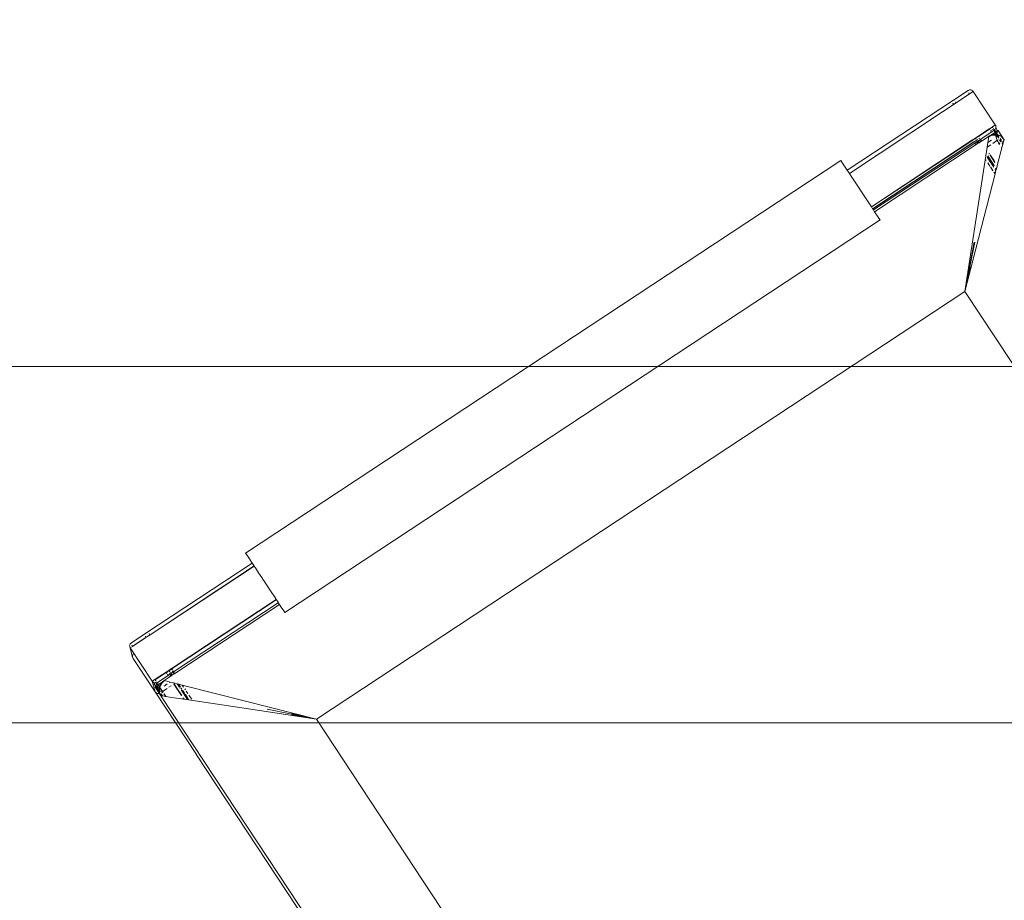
# Model space of a CAD drawing. Header units: millimetres. Extents: x 504675 to 860349, y -23215 to 63575.
# Tile 139 of 177: x 582866 to 583280, y 37861 to 38232. Entities that reach past the tile are written whole.
import ezdxf

# ---------------------------------------------------------------- set-up
doc = ezdxf.new("R2010")
doc.units = ezdxf.units.MM
doc.header["$LTSCALE"] = 10
doc.linetypes.add('LEVEL-F-OVERALL LAYOUT$0$HIDDEN', pattern=[0.375, 0.25, -0.125])
for name, color, linetype, lineweight in [('ARCH', 8, 'CONTINUOUS', 0), ('Ceiling', 35, 'CONTINUOUS', 5), ('furniture', 8, 'CONTINUOUS', 5), ('MEPTEK-EAD', 30, 'CONTINUOUS', 30)]:
    doc.layers.add(name, color=color, linetype=linetype, lineweight=lineweight)
doc.layers.add('LEVEL-F-OVERALL LAYOUT$0$DASH1L', color=8, linetype='LEVEL-F-OVERALL LAYOUT$0$HIDDEN')

# ---------------------------------------------------------------- blocks, each defined once
blk = doc.blocks.new('ARCH')
at = {"layer": 'LEVEL-F-OVERALL LAYOUT$0$DASH1L'}
h = blk.add_hatch(dxfattribs=at)
h.set_pattern_fill('ANGLE', color=8, scale=10, angle=352.0664)
h.set_pattern_definition([(352.0664444, (-404119.055, 373340.98), (9.6410197, 69.1814516), [50.8, -19.05]), (82.0664444, (-404119.055, 373340.98), (-69.1814516, 9.6410197), [50.8, -19.05])])
edge = h.paths.add_edge_path(flags=16)
edge.add_line((572074.71, 35847.06), (602196.9, 29528.22))
edge.add_line((602196.9, 29528.22), (599472.63, 39352))
edge.add_arc((597545.36, 38817.55), 2000, 15.49944, 89.99835)
edge.add_line((597545.42, 40817.55), (573256.11, 40817.55))
edge.add_arc((576210.34, 22394.18), 18658.72, 99.109962, 106.690333)
edge.add_line((570851.58, 40266.83), (572074.71, 35847.06))
h.paths.add_polyline_path([(583373.78, 40815.97), (583374.1, 40875.04), (586424.1, 40859.11), (586423.94, 40815.97)], flags=16)
h.paths.add_polyline_path([(600840.89, 34605.13), (600792.78, 34591.52), (599497.97, 39260.65), (599546.08, 39274.25)])
h.paths.add_polyline_path([(587210.4, 32671.78), (587194.97, 32598.38), (582692.95, 33542.79), (582708.39, 33616.18)])
edge = h.paths.add_edge_path()
edge.add_line((572071.73, 35387.89), (601863.32, 29138.4))
edge.add_arc((601986.5, 29725.62), 600, 258.15264, 375.49944)
edge.add_line((602564.68, 29885.96), (599906.27, 39472.26))
edge.add_arc((597545.36, 38817.55), 2450, 15.49944, 89.99835)
edge.add_line((597545.43, 41267.55), (573220.48, 41267.55))
edge.add_arc((576210.34, 22394.18), 19108.72, 99.001832, 106.235819)
edge.add_arc((571035.46, 40164.76), 600, 106.23582, 195.46897)
edge.add_line((570457.2, 40004.73), (571616.65, 35815.08))
edge.add_arc((572194.91, 35975.11), 600, 195.46897, 258.15264)
h.paths.add_polyline_path([(587210.4, 32671.78), (587195.41, 32600.49), (587195.43, 32600.49)])
at = {"layer": 'furniture'}
for p, q in [((583215.29, 38166.98), (583267.42, 38201.39)), ((583265.21, 38201.83), (583259.55, 38198.06)), ((583265.79, 38202.07), (583265.21, 38201.83)), ((583265.24, 38201.71), (583265.21, 38201.83)), ((583265.56, 38200.53), (583265.48, 38200.84)), ((583266.41, 38202.07), (583265.79, 38202.07)), ((583266.71, 38201.98), (583266.41, 38202.07)), ((583266.99, 38201.83), (583266.71, 38201.98)), ((583267.23, 38201.63), (583266.99, 38201.83)), ((583267.42, 38201.39), (583267.23, 38201.63)), ((583276.67, 38187.37), (583267.42, 38201.39)), ((583214.41, 38168.31), (583259.55, 38198.06)), ((583259.55, 38198.06), (583214.43, 38168.28)), ((583258.86, 38196.41), (583258.85, 38196.47)), ((583258.93, 38196.16), (583258.86, 38196.41)), ((583258.89, 38196.49), (583258.97, 38196.18)), ((583259.24, 38197.75), (583259.55, 38198.06)), ((583259.57, 38197.97), (583259.55, 38198.06)), ((583259.89, 38196.79), (583259.81, 38197.1)), ((583274.23, 38185.75), (583275.43, 38186.54)), ((583274.29, 38185.66), (583275.4, 38186.4)), ((583275.42, 38186.43), (583275.4, 38186.4)), ((583275.45, 38186.19), (583275.4, 38186.4)), ((583275.44, 38186.46), (583275.42, 38186.43)), ((583275.51, 38186.23), (583275.42, 38186.43)), ((583275.48, 38186.58), (583275.43, 38186.54)), ((583275.44, 38186.5), (583275.43, 38186.54)), ((583275.44, 38186.46), (583275.44, 38186.5)), ((583276.67, 38187.37), (583275.48, 38186.58)), ((583275.65, 38186.32), (583275.48, 38186.58)), ((583275.48, 38186.58), (583275.65, 38186.32)), ((583276.82, 38187.09), (583276.67, 38187.37)), ((583276.67, 38187.37), (583276.76, 38187.05)), ((583276.67, 38185.59), (583276.91, 38186.17)), ((583276.91, 38186.79), (583276.82, 38187.09)), ((583276.94, 38186.48), (583276.91, 38186.79)), ((583276.91, 38186.17), (583276.94, 38186.48)), ((583276.94, 38186.48), (583277.29, 38185.26)), ((583268.48, 38181.91), (583269.59, 38182.65)), ((583269.61, 38182.58), (583268.53, 38181.83)), ((583269.59, 38182.65), (583269.57, 38182.68)), ((583274.12, 38185.69), (583269.59, 38182.65)), ((583269.59, 38182.65), (583269.61, 38182.58)), ((583269.61, 38182.58), (583269.66, 38182.61)), ((583269.61, 38182.58), (583269.67, 38182.37)), ((583269.66, 38182.61), (583269.7, 38182.61)), ((583269.7, 38182.61), (583269.73, 38182.62)), ((583269.73, 38182.62), (583274.18, 38185.6)), ((583269.78, 38182.44), (583269.73, 38182.62)), ((583270.56, 38181.37), (583276.22, 38185.15)), ((583270.79, 38180.52), (583273.63, 38182.38)), ((583273.53, 38179.99), (583273.9, 38182.34)), ((583273.94, 38182.58), (583273.63, 38182.38)), ((583274.22, 38182.55), (583273.9, 38182.34)), ((583273.92, 38182.46), (583273.9, 38182.34)), ((583274.22, 38182.55), (583273.92, 38182.46)), ((583273.93, 38182.51), (583273.92, 38182.46)), ((583273.93, 38182.51), (583274.15, 38182.61)), ((583273.93, 38182.51), (583273.94, 38182.58)), ((583273.94, 38182.58), (583274.74, 38183.02)), ((583274.23, 38185.75), (583274.12, 38185.69)), ((583274.18, 38185.6), (583274.12, 38185.69)), ((583274.74, 38183.02), (583274.15, 38182.61)), ((583274.15, 38182.61), (583274.67, 38182.85)), ((583274.18, 38185.6), (583274.29, 38185.66)), ((583274.3, 38185.42), (583274.18, 38185.6)), ((583275.08, 38182.94), (583274.22, 38182.55)), ((583274.67, 38182.85), (583274.22, 38182.55)), ((583274.23, 38185.75), (583274.29, 38185.66)), ((583274.4, 38185.49), (583274.23, 38185.75)), ((583274.29, 38185.66), (583274.4, 38185.49)), ((583274.55, 38185.97), (583274.7, 38185.69)), ((583274.75, 38184.74), (583274.61, 38184.94)), ((583275.08, 38183.12), (583274.67, 38182.85)), ((583274.67, 38182.85), (583275.05, 38183.03)), ((583274.72, 38185.01), (583274.85, 38184.81)), ((583274.85, 38184.81), (583274.72, 38185.01)), ((583276.49, 38184.17), (583274.74, 38183.02)), ((583274.74, 38183.02), (583275.08, 38183.12)), ((583274.98, 38185.18), (583275.09, 38184.97)), ((583275.05, 38183.03), (583275.58, 38183.08)), ((583276.52, 38184.07), (583275.08, 38183.12)), ((583275.08, 38183.12), (583275.61, 38183.29)), ((583275.56, 38183), (583275.08, 38182.94)), ((583275.68, 38185.35), (583275.61, 38185.6)), ((583275.61, 38183.29), (583276.52, 38183.39)), ((583275.62, 38183.09), (583276.61, 38183.2)), ((583276.63, 38183.12), (583275.62, 38183)), ((583275.74, 38185.39), (583275.67, 38185.64)), ((583276.1, 38185.63), (583275.97, 38185.84)), ((583275.97, 38185.84), (583276.1, 38185.63)), ((583276.22, 38185.15), (583276.35, 38185.27)), ((583276.49, 38184.17), (583276.22, 38185.15)), ((583276.35, 38185.27), (583276.67, 38185.59)), ((583276.9, 38184.44), (583276.35, 38185.27)), ((583276.35, 38185.27), (583277.87, 38182.97)), ((583276.52, 38184.18), (583276.49, 38184.17)), ((583276.52, 38184.07), (583276.49, 38184.17)), ((583276.54, 38184.19), (583276.52, 38184.18)), ((583276.52, 38184.07), (583276.54, 38184.09)), ((583276.52, 38184.07), (583277, 38183.34)), ((583276.7, 38183.37), (583276.52, 38184.07)), ((583276.52, 38183.39), (583276.7, 38183.37)), ((583276.54, 38184.19), (583276.57, 38184.21)), ((583276.6, 38184.13), (583276.54, 38184.09)), ((583276.54, 38184.09), (583276.56, 38184.11)), ((583276.57, 38184.21), (583276.9, 38184.44)), ((583276.6, 38184.13), (583276.57, 38184.21)), ((583276.62, 38184.14), (583276.6, 38184.13)), ((583276.6, 38184.13), (583277.16, 38183.33)), ((583276.61, 38183.2), (583276.76, 38183.17)), ((583276.93, 38184.34), (583276.62, 38184.14)), ((583276.78, 38183.08), (583276.63, 38183.12)), ((583276.7, 38183.37), (583277, 38183.34)), ((583276.76, 38183.17), (583276.7, 38183.37)), ((583276.76, 38183.17), (583277.16, 38183.09)), ((583276.78, 38183.08), (583276.76, 38183.17)), ((583277.23, 38182.99), (583276.78, 38183.08)), ((583277.02, 38182.21), (583276.78, 38183.08)), ((583276.9, 38184.44), (583277.27, 38184.68)), ((583276.93, 38184.34), (583276.9, 38184.44)), ((583276.95, 38184.36), (583276.93, 38184.34)), ((583277.68, 38183.22), (583276.93, 38184.34)), ((583277.87, 38182.97), (583276.97, 38182.38)), ((583277, 38183.34), (583277.16, 38183.09)), ((583277, 38183.34), (583277.16, 38183.33)), ((583277.67, 38182.32), (583277.02, 38182.21)), ((583277.33, 38181.06), (583277.02, 38182.21)), ((583277.16, 38183.33), (583277.43, 38183.3)), ((583277.16, 38183.33), (583277.34, 38183.05)), ((583277.16, 38183.09), (583277.23, 38182.99)), ((583277.16, 38183.09), (583277.34, 38183.05)), ((583277.23, 38182.99), (583277.67, 38182.32)), ((583277.4, 38182.96), (583277.23, 38182.99)), ((583277.27, 38184.68), (583277.45, 38184.8)), ((583277.29, 38185.26), (583277.45, 38184.8)), ((583277.45, 38184.69), (583277.33, 38184.6)), ((583277.34, 38183.05), (583277.4, 38182.96)), ((583277.34, 38183.05), (583277.87, 38182.97)), ((583277.4, 38182.96), (583277.81, 38182.34)), ((583277.92, 38182.86), (583277.4, 38182.96)), ((583277.43, 38183.3), (583277.68, 38183.22)), ((583277.45, 38184.8), (583277.57, 38184.88)), ((583277.45, 38184.8), (583277.45, 38184.69)), ((583277.59, 38184.78), (583277.45, 38184.69)), ((583277.45, 38184.69), (583277.5, 38184.35)), ((583277.5, 38184.35), (583277.63, 38184.14)), ((583277.57, 38184.88), (583277.76, 38185)), ((583277.78, 38184.91), (583277.59, 38184.78)), ((583277.81, 38182.34), (583277.67, 38182.32)), ((583277.67, 38182.32), (583278.02, 38181.79)), ((583277.68, 38183.22), (583277.71, 38183.21)), ((583277.87, 38182.97), (583277.71, 38183.21)), ((583277.71, 38183.21), (583278.29, 38183.03)), ((583277.76, 38185), (583277.83, 38185.04)), ((583277.85, 38184.96), (583277.78, 38184.91)), ((583278.1, 38182.39), (583277.81, 38182.34)), ((583277.81, 38182.34), (583278.06, 38181.96)), ((583277.83, 38185.04), (583277.85, 38184.96)), ((583280.14, 38181.53), (583277.85, 38184.96)), ((583277.87, 38182.97), (583278.14, 38182.89)), ((583277.92, 38182.86), (583277.87, 38182.97)), ((583277.87, 38182.97), (583278.1, 38182.39)), ((583277.92, 38182.86), (583277.95, 38182.85)), ((583277.95, 38182.85), (583277.99, 38182.78)), ((583278.16, 38182.8), (583277.95, 38182.85)), ((583277.99, 38182.78), (583278.02, 38182.7)), ((583278.02, 38182.7), (583278.1, 38182.39)), ((583278.02, 38182.7), (583278.18, 38182.5)), ((583278.1, 38182.16), (583278.1, 38182.39)), ((583278.14, 38182.89), (583278.25, 38182.82)), ((583278.23, 38182.76), (583278.16, 38182.8)), ((583278.17, 38182.47), (583278.18, 38182.5)), ((583278.29, 38183.03), (583279.09, 38182.58)), ((583279.52, 38182.03), (583278.98, 38182.34)), ((583279.01, 38182.39), (583279.5, 38182.11)), ((583279.09, 38182.58), (583279.78, 38181.98)), ((583279.5, 38182.11), (583279.52, 38182.03)), ((583279.71, 38181.83), (583279.52, 38182.03)), ((583279.52, 38182.03), (583279.73, 38181.87)), ((583267.13, 38181.07), (583224.54, 38152.96)), ((583224.56, 38152.93), (583267.13, 38181.07)), ((583224.56, 38152.93), (583267.16, 38181.04)), ((583267.19, 38180.98), (583224.6, 38152.87)), ((583224.62, 38152.85), (583267.19, 38180.98)), ((583225.08, 38152.14), (583267.68, 38180.26)), ((583225.12, 38152.08), (583267.72, 38180.19)), ((583225.42, 38151.62), (583268.04, 38179.71)), ((583225.44, 38151.59), (583268.04, 38179.71)), ((583269.46, 38179.63), (583225.91, 38150.88)), ((583263.83, 38117.32), (583273.22, 38177.99)), ((583268.06, 38181.69), (583267.13, 38181.07)), ((583267.13, 38181.07), (583267.16, 38181.04)), ((583267.31, 38180.81), (583267.13, 38181.07)), ((583267.16, 38181.04), (583268.09, 38181.65)), ((583267.16, 38181.04), (583267.19, 38180.98)), ((583268.12, 38181.6), (583267.19, 38180.98)), ((583267.19, 38180.98), (583267.31, 38180.81)), ((583267.63, 38180.33), (583267.68, 38180.26)), ((583267.77, 38180.12), (583267.63, 38180.33)), ((583267.68, 38180.26), (583268.6, 38180.88)), ((583267.68, 38180.26), (583267.72, 38180.19)), ((583267.72, 38180.19), (583268.63, 38180.78)), ((583267.72, 38180.19), (583267.77, 38180.12)), ((583268.04, 38179.71), (583268.78, 38180.2)), ((583268.04, 38179.71), (583268.46, 38179.07)), ((583268.46, 38179.07), (583268.04, 38179.71)), ((583268.06, 38181.69), (583268.09, 38181.65)), ((583268.11, 38181.67), (583268.06, 38181.69)), ((583268.06, 38181.69), (583268.26, 38181.44)), ((583268.09, 38181.65), (583268.09, 38181.71)), ((583268.09, 38181.65), (583268.11, 38181.67)), ((583268.09, 38181.65), (583268.12, 38181.6)), ((583268.11, 38181.67), (583268.34, 38181.81)), ((583268.12, 38181.6), (583268.14, 38181.57)), ((583268.17, 38181.59), (583268.12, 38181.6)), ((583268.14, 38181.57), (583268.24, 38181.42)), ((583268.27, 38181.44), (583268.14, 38181.57)), ((583268.4, 38181.74), (583268.17, 38181.59)), ((583268.34, 38181.81), (583268.32, 38181.86)), ((583268.39, 38181.9), (583268.34, 38181.81)), ((583268.4, 38181.74), (583268.34, 38181.81)), ((583268.48, 38181.91), (583268.39, 38181.9)), ((583268.46, 38181.78), (583268.39, 38181.9)), ((583268.39, 38181.9), (583268.56, 38181.63)), ((583268.46, 38181.78), (583268.4, 38181.74)), ((583268.52, 38181.6), (583268.4, 38181.74)), ((583268.42, 38181.54), (583268.4, 38181.74)), ((583268.48, 38181.91), (583268.45, 38181.94)), ((583268.53, 38181.83), (583268.46, 38181.78)), ((583268.56, 38181.63), (583268.46, 38181.78)), ((583268.53, 38181.83), (583268.48, 38181.91)), ((583268.63, 38181.68), (583268.53, 38181.83)), ((583268.55, 38180.94), (583268.61, 38180.92)), ((583268.61, 38180.92), (583268.58, 38180.96)), ((583268.61, 38180.92), (583268.6, 38180.88)), ((583268.63, 38180.84), (583268.6, 38180.88)), ((583268.6, 38180.88), (583268.63, 38180.88)), ((583268.62, 38180.99), (583268.78, 38180.79)), ((583268.63, 38180.84), (583268.63, 38180.88)), ((583268.65, 38180.8), (583268.63, 38180.84)), ((583268.63, 38180.84), (583268.63, 38180.78)), ((583268.63, 38180.78), (583268.65, 38180.8)), ((583268.63, 38180.78), (583268.69, 38180.74)), ((583268.72, 38180.75), (583268.63, 38180.78)), ((583268.65, 38180.7), (583268.63, 38180.78)), ((583268.78, 38180.2), (583268.97, 38180.32)), ((583268.99, 38179.42), (583268.78, 38180.2)), ((583269.02, 38180.95), (583268.88, 38181.16)), ((583268.88, 38181.16), (583269.02, 38180.95)), ((583269.08, 38180.99), (583268.94, 38181.2)), ((583268.97, 38180.32), (583268.99, 38180.34)), ((583268.97, 38180.32), (583269.09, 38180.19)), ((583268.99, 38180.34), (583269.29, 38180.53)), ((583269.09, 38180.19), (583268.99, 38180.34)), ((583269.06, 38181.22), (583269.01, 38181.25)), ((583269.31, 38181.14), (583269.06, 38181.22)), ((583269.09, 38180.4), (583269.62, 38179.73)), ((583269.09, 38180.19), (583269.12, 38180.09)), ((583269.12, 38180.09), (583269.29, 38179.89)), ((583269.29, 38180.53), (583269.36, 38180.57)), ((583269.76, 38179.83), (583269.29, 38180.53)), ((583269.29, 38180.53), (583269.76, 38179.83)), ((583269.29, 38179.89), (583269.31, 38179.8)), ((583269.31, 38179.8), (583269.39, 38179.68)), ((583269.41, 38179.7), (583269.31, 38179.8)), ((583269.36, 38180.57), (583270.04, 38181.02)), ((583269.82, 38179.87), (583269.36, 38180.57)), ((583269.46, 38179.63), (583269.41, 38179.7)), ((583269.76, 38179.83), (583269.46, 38179.63)), ((583269.82, 38179.87), (583269.76, 38179.83)), ((583270.27, 38180.16), (583269.82, 38179.87)), ((583269.83, 38181.77), (583269.9, 38181.53)), ((583270.01, 38181.6), (583269.94, 38181.86)), ((583270.04, 38181.02), (583270.15, 38181.1)), ((583270.04, 38181.02), (583270.27, 38180.16)), ((583270.15, 38181.1), (583270.56, 38181.37)), ((583270.38, 38180.23), (583270.15, 38181.1)), ((583270.38, 38180.23), (583270.27, 38180.16)), ((583270.79, 38180.52), (583270.38, 38180.23)), ((583270.79, 38180.52), (583270.56, 38181.37)), ((583273.22, 38177.99), (583273.53, 38179.99)), ((583273.22, 38177.99), (583274.84, 38179.06)), ((583275.02, 38180.97), (583273.53, 38179.99)), ((583275.63, 38179.59), (583277.37, 38180.76)), ((583277.49, 38180.82), (583277.33, 38181.06)), ((583277.41, 38180.76), (583277.33, 38181.06)), ((583277.37, 38180.76), (583277.41, 38180.76)), ((583277.39, 38180.74), (583277.37, 38180.76)), ((583277.7, 38180.33), (583277.39, 38180.74)), ((583277.41, 38180.76), (583277.49, 38180.82)), ((583277.7, 38180.33), (583277.41, 38180.76)), ((583277.49, 38180.82), (583277.66, 38180.96)), ((583277.73, 38180.46), (583277.49, 38180.82)), ((583277.66, 38180.96), (583277.86, 38181.2)), ((583277.69, 38180.28), (583277.7, 38180.33)), ((583277.86, 38181.2), (583277.91, 38181.3)), ((583278.47, 38179.1), (583277.92, 38179.93)), ((583278.49, 38179.13), (583277.94, 38179.97)), ((583278.53, 38179.24), (583277.98, 38180.08)), ((583278.45, 38181.14), (583279.01, 38180.29)), ((583278.51, 38181.28), (583279.07, 38180.43)), ((583279.25, 38180.82), (583278.69, 38181.68)), ((583278.7, 38181.71), (583279.27, 38180.85)), ((583279.3, 38177.84), (583279.31, 38177.89)), ((583279.46, 38177.84), (583279.32, 38178.04)), ((583279.79, 38179.11), (583279.46, 38177.84)), ((583279.5, 38179.55), (583279.79, 38179.11)), ((583279.52, 38179.75), (583279.83, 38179.28)), ((583279.59, 38180.36), (583279.59, 38180.32)), ((583279.96, 38179.76), (583279.59, 38180.32)), ((583279.59, 38180.32), (583279.97, 38179.79)), ((583279.76, 38181.83), (583279.76, 38181.77)), ((583280.33, 38181.2), (583279.76, 38181.77)), ((583279.78, 38181.98), (583280.14, 38181.53)), ((583279.83, 38179.28), (583279.79, 38179.11)), ((583279.96, 38179.76), (583279.83, 38179.28)), ((583279.97, 38179.79), (583279.96, 38179.76)), ((583280.32, 38181.16), (583279.97, 38179.79)), ((583280.14, 38181.53), (583280.35, 38181.27)), ((583280.34, 38181.23), (583280.32, 38181.16)), ((583280.32, 38181.16), (583280.33, 38181.2)), ((583280.34, 38181.23), (583280.35, 38181.27)), ((583280.55, 38180.96), (583280.34, 38181.23)), ((583273.2, 38173.85), (583273.77, 38172.99)), ((583273.87, 38173.6), (583273.4, 38174.26)), ((583273.42, 38174.29), (583273.87, 38173.6)), ((583273.9, 38173.74), (583273.46, 38174.36)), ((583273.9, 38173.74), (583273.47, 38174.39)), ((583273.89, 38173.7), (583273.9, 38173.74)), ((583273.98, 38175.39), (583274.14, 38175.14)), ((583274.05, 38175.52), (583274.18, 38175.32)), ((583274.5, 38174.61), (583276.49, 38171.59)), ((583274.56, 38174.75), (583275.99, 38172.57)), ((583279.42, 38177.72), (583277.49, 38170.3)), ((583279.42, 38177.72), (583279.3, 38177.84)), ((583279.46, 38177.84), (583279.42, 38177.72)), ((582961.35, 38007.28), (583211.65, 38172.46)), ((583212.14, 38171.73), (583211.65, 38172.46)), ((583213.57, 38169.58), (583212.14, 38171.73)), ((583214.41, 38168.31), (583213.57, 38169.58)), ((583272.86, 38172.37), (583272.62, 38172.72)), ((583272.88, 38172.38), (583272.64, 38172.75)), ((583273.49, 38171.41), (583273.49, 38171.45)), ((583274.42, 38170), (583273.49, 38171.41)), ((583274.43, 38170.03), (583273.49, 38171.41)), ((583273.79, 38172.95), (583274.83, 38171.38)), ((583273.87, 38173.56), (583273.87, 38173.6)), ((583274.98, 38171.87), (583273.98, 38173.39)), ((583273.99, 38173.42), (583274.99, 38171.91)), ((583275.02, 38172), (583274.02, 38173.5)), ((583275.03, 38172.03), (583274.04, 38173.53)), ((583274.61, 38169.72), (583274.61, 38169.75)), ((583275.66, 38168.12), (583274.61, 38169.72)), ((583275.67, 38168.15), (583274.61, 38169.72)), ((583274.92, 38171.24), (583276.01, 38169.59)), ((583275.04, 38171.83), (583275.03, 38171.79)), ((583276.14, 38170.12), (583275.03, 38171.79)), ((583275.03, 38171.79), (583276.15, 38170.15)), ((583275.06, 38171.93), (583275.07, 38171.97)), ((583276.18, 38170.29), (583275.06, 38171.93)), ((583276.09, 38172.43), (583276.53, 38171.76)), ((583276.17, 38170.25), (583276.18, 38170.29)), ((583277.45, 38170.13), (583277.12, 38168.86)), ((583277.35, 38170.28), (583277.45, 38170.13)), ((583277.41, 38170.42), (583277.49, 38170.3)), ((583277.49, 38170.3), (583277.45, 38170.13)), ((583214.43, 38168.28), (583214.41, 38168.31)), ((583215.29, 38166.98), (583214.43, 38168.28)), ((583215.76, 38166.26), (583215.29, 38166.98)), ((583215.76, 38166.26), (583224.54, 38152.96)), ((583276.57, 38166.74), (583263.83, 38117.32)), ((583276.57, 38166.74), (583276.07, 38167.5)), ((583276.58, 38166.77), (583276.08, 38167.53)), ((583276.58, 38166.77), (583276.57, 38166.74)), ((583276.94, 38168.18), (583276.58, 38166.77)), ((583276.61, 38168.68), (583276.94, 38168.18)), ((583277.08, 38168.69), (583276.81, 38169.1)), ((583276.82, 38169.13), (583277.09, 38168.73)), ((583277.11, 38168.82), (583276.86, 38169.21)), ((583277.12, 38168.86), (583276.87, 38169.24)), ((583277.08, 38168.69), (583276.94, 38168.18)), ((583277.09, 38168.73), (583277.08, 38168.69)), ((583277.11, 38168.82), (583277.09, 38168.73)), ((583277.12, 38168.86), (583277.11, 38168.82)), ((583224.56, 38152.93), (583224.54, 38152.96)), ((583224.6, 38152.87), (583224.56, 38152.93)), ((583224.62, 38152.85), (583224.6, 38152.87)), ((583225.08, 38152.14), (583224.62, 38152.85)), ((583225.12, 38152.08), (583225.08, 38152.14)), ((583225.42, 38151.62), (583225.12, 38152.08)), ((583225.44, 38151.59), (583225.42, 38151.62)), ((583225.91, 38150.88), (583225.44, 38151.59)), ((583227.66, 38148.21), (583225.91, 38150.88)), ((583228.17, 38147.43), (582977.87, 37982.25)), ((583228.17, 38147.43), (583227.66, 38148.21)), ((583263.83, 38117.32), (583267.82, 38138.11)), ((583263.83, 38117.32), (583268.08, 38138.06)), ((583263.83, 38117.32), (583265.72, 38127.85)), ((583263.83, 38117.32), (583265.98, 38127.8)), ((583266.24, 38127.75), (583263.83, 38117.32)), ((583263.83, 38117.32), (582991.14, 37937.36)), ((583432.65, 37861.51), (583263.83, 38117.32)), ((582961.35, 38007.28), (582961.84, 38006.55)), ((582961.85, 38006.5), (582961.84, 38006.55)), ((582963.27, 38004.4), (582961.85, 38006.5)), ((582963.29, 38004.3), (582963.27, 38004.4)), ((582964.11, 38003.13), (582963.29, 38004.3)), ((582964.1, 38003.08), (582918.97, 37973.3)), ((582921.16, 37972.88), (582964.9, 38001.86)), ((582921.16, 37972.88), (582964.95, 38001.78)), ((582964.1, 38003.08), (582964.11, 38003.13)), ((582964.12, 38003.1), (582964.1, 38003.08)), ((582964.12, 38003.1), (582964.11, 38003.13)), ((582964.12, 38003.1), (582964.14, 38003.01)), ((582964.14, 38003.01), (582964.62, 38002.29)), ((582964.62, 38002.29), (582964.8, 38002.05)), ((582964.62, 38002.29), (582964.81, 38002)), ((582964.93, 38001.88), (582964.81, 38002)), ((582964.83, 38002.01), (582964.93, 38001.88)), ((582964.9, 38001.86), (582964.93, 38001.88)), ((582964.9, 38001.86), (582964.95, 38001.85)), ((582964.92, 38001.83), (582964.93, 38001.88)), ((582964.95, 38001.78), (582964.92, 38001.83)), ((582964.92, 38001.83), (582964.99, 38001.8)), ((582964.95, 38001.78), (582964.99, 38001.8)), ((582964.99, 38001.8), (582965.38, 38001.18)), ((582965.38, 38001.18), (582965.46, 38001.08)), ((582965.46, 38001.08), (582966.84, 37998.98)), ((582966.84, 37998.98), (582968.15, 37997.01)), ((582968.15, 37997.01), (582968.64, 37996.26)), ((582968.64, 37996.26), (582970.55, 37993.36)), ((582970.55, 37993.36), (582971.02, 37992.66)), ((582971.02, 37992.66), (582972.35, 37990.63)), ((582930.44, 37958.82), (582974.2, 37987.76)), ((582930.46, 37958.77), (582974.26, 37987.67)), ((582972.35, 37990.63), (582973.72, 37988.57)), ((582973.72, 37988.57), (582973.82, 37988.4)), ((582973.82, 37988.4), (582974.24, 37987.78)), ((582974.2, 37987.76), (582974.24, 37987.78)), ((582974.2, 37987.76), (582974.26, 37987.75)), ((582974.23, 37987.73), (582974.2, 37987.76)), ((582974.24, 37987.78), (582974.23, 37987.73)), ((582974.26, 37987.67), (582974.23, 37987.73)), ((582974.29, 37987.69), (582974.26, 37987.67)), ((582974.28, 37987.65), (582974.26, 37987.67)), ((582974.26, 37987.67), (582974.31, 37987.67)), ((582974.28, 37987.65), (582974.53, 37987.31)), ((582974.28, 37987.65), (582974.99, 37986.57)), ((582931.09, 37957.34), (582975.09, 37986.42)), ((582975.6, 37985.71), (582931.55, 37956.64)), ((582974.99, 37986.57), (582975.12, 37986.44)), ((582975.09, 37986.42), (582975.12, 37986.44)), ((582975.11, 37986.39), (582975.09, 37986.42)), ((582975.09, 37986.42), (582975.14, 37986.41)), ((582975.12, 37986.44), (582975.11, 37986.39)), ((582975.6, 37985.71), (582975.11, 37986.39)), ((582975.92, 37985.22), (582975.6, 37985.71)), ((582975.92, 37985.22), (582975.95, 37985.13)), ((582977.37, 37983.01), (582975.95, 37985.13)), ((582977.37, 37982.98), (582977.37, 37983.01)), ((582977.87, 37982.25), (582977.37, 37982.98)), ((582918.97, 37973.3), (582913.29, 37969.59)), ((582914.11, 37968.34), (582919.37, 37971.81)), ((582914.14, 37968.25), (582919.4, 37971.72)), ((582919.38, 37973.47), (582918.97, 37973.3)), ((582918.99, 37973.21), (582918.97, 37973.3)), ((582919.37, 37971.81), (582919.23, 37972.33)), ((582919.37, 37971.81), (582919.79, 37972.05)), ((582919.4, 37971.72), (582919.37, 37971.81)), ((582919.4, 37971.72), (582919.81, 37971.99)), ((582919.79, 37972.05), (582919.83, 37972.06)), ((582919.81, 37971.99), (582919.79, 37972.05)), ((582919.81, 37971.99), (582919.87, 37972.06)), ((582919.83, 37972.06), (582919.87, 37972.06)), ((582919.87, 37972.06), (582921.16, 37972.88)), ((582920.75, 37973.28), (582920.71, 37973.31)), ((582920.99, 37973.08), (582920.75, 37973.28)), ((582921.16, 37972.88), (582920.99, 37973.08)), ((582912.6, 37968.58), (582912.56, 37968.26)), ((582912.56, 37968.26), (582912.59, 37967.95)), ((582912.59, 37967.95), (582912.68, 37967.66)), ((582912.84, 37969.15), (582912.6, 37968.58)), ((582912.68, 37967.66), (582912.64, 37967.98)), ((582912.68, 37967.66), (582912.83, 37967.38)), ((582912.83, 37967.38), (582913.72, 37967.97)), ((582912.83, 37967.38), (582922.08, 37953.37)), ((582913.12, 37966.12), (582912.83, 37967.38)), ((582913.29, 37969.59), (582912.84, 37969.15)), ((582913.32, 37969.47), (582913.29, 37969.59)), ((582913.72, 37967.97), (582913.56, 37968.59)), ((582913.72, 37967.97), (582914.07, 37968.24)), ((582914.07, 37968.27), (582914.08, 37968.31)), ((582914.07, 37968.24), (582914.14, 37968.25)), ((582914.07, 37968.24), (582914.08, 37968.21)), ((582914.08, 37968.31), (582914.11, 37968.34)), ((582914.14, 37968.25), (582914.11, 37968.34)), ((582913.81, 37963.47), (582913.12, 37966.12)), ((582913.81, 37963.76), (582913.12, 37966.12)), ((582913.81, 37963.76), (582913.82, 37964.09)), ((582913.81, 37963.71), (582913.81, 37963.76)), ((582913.81, 37963.47), (582913.81, 37963.71)), ((582914.05, 37962.9), (582913.81, 37963.71)), ((582914.05, 37962.9), (582913.81, 37963.47)), ((582913.82, 37964.09), (582913.91, 37964.39)), ((582913.91, 37964.39), (582914.06, 37964.67)), ((582923.27, 37948.96), (582914.05, 37962.9)), ((582914.06, 37964.67), (582914.24, 37964.89)), ((582929.25, 37958.05), (582930.16, 37958.7)), ((582929.28, 37957.99), (582930.21, 37958.61)), ((582930.18, 37958.66), (582930.16, 37958.7)), ((582930.16, 37958.7), (582930.2, 37958.68)), ((582930.18, 37958.71), (582930.18, 37958.66)), ((582930.21, 37958.61), (582930.18, 37958.66)), ((582930.2, 37958.68), (582930.44, 37958.82)), ((582930.23, 37958.58), (582930.21, 37958.61)), ((582930.21, 37958.61), (582930.26, 37958.6)), ((582930.49, 37958.19), (582930.23, 37958.58)), ((582930.23, 37958.58), (582930.52, 37958.21)), ((582930.26, 37958.6), (582930.46, 37958.77)), ((582930.44, 37958.82), (582930.41, 37958.86)), ((582930.46, 37958.77), (582930.44, 37958.82)), ((582930.48, 37958.74), (582930.46, 37958.77)), ((582930.58, 37958.54), (582930.48, 37958.74)), ((582930.59, 37958.25), (582930.48, 37958.74)), ((582930.66, 37958.3), (582930.58, 37958.54)), ((582923.33, 37954.18), (582927.87, 37957.19)), ((582927.93, 37957.1), (582923.47, 37954.16)), ((582924.3, 37952.9), (582928.77, 37955.83)), ((582929.24, 37955.11), (582927.07, 37953.68)), ((582927.87, 37957.19), (582927.97, 37957.26)), ((582927.93, 37957.1), (582927.87, 37957.19)), ((582928.03, 37957.17), (582927.93, 37957.1)), ((582928.21, 37956.68), (582927.93, 37957.1)), ((582927.97, 37957.26), (582929.16, 37958.04)), ((582927.97, 37957.26), (582928.03, 37957.17)), ((582929.15, 37957.87), (582928.03, 37957.17)), ((582928.03, 37957.17), (582928.31, 37956.75)), ((582928.69, 37955.95), (582928.49, 37956.25)), ((582928.6, 37956.32), (582928.79, 37956.02)), ((582928.77, 37955.83), (582928.76, 37955.85)), ((582928.77, 37955.83), (582928.86, 37955.92)), ((582928.86, 37955.92), (582929.57, 37956.34)), ((582928.86, 37955.92), (582928.88, 37955.89)), ((582929.18, 37957.9), (582929.15, 37957.87)), ((582929.28, 37957.39), (582929.15, 37957.87)), ((582929.16, 37958.04), (582929.25, 37958.05)), ((582929.16, 37958.04), (582929.18, 37958)), ((582929.18, 37958), (582929.25, 37958.05)), ((582929.18, 37958), (582929.2, 37957.93)), ((582929.2, 37957.97), (582929.18, 37957.9)), ((582929.2, 37957.93), (582929.18, 37957.9)), ((582929.18, 37957.9), (582929.34, 37957.43)), ((582929.24, 37955.11), (582929.19, 37955.19)), ((582929.2, 37957.93), (582929.28, 37957.99)), ((582929.25, 37958.05), (582929.23, 37958.08)), ((582929.33, 37955.17), (582929.24, 37955.11)), ((582929.28, 37957.99), (582929.25, 37958.05)), ((582929.33, 37955.17), (582929.25, 37955.29)), ((582929.26, 37955.32), (582929.36, 37955.16)), ((582929.56, 37957.58), (582929.28, 37957.99)), ((582929.33, 37955.17), (582929.36, 37955.16)), ((582929.8, 37955.48), (582929.36, 37955.16)), ((582929.52, 37956.51), (582929.43, 37956.87)), ((582929.48, 37956.9), (582929.58, 37956.54)), ((582929.57, 37956.34), (582929.56, 37956.38)), ((582929.57, 37956.34), (582929.62, 37956.38)), ((582929.62, 37956.38), (582929.98, 37956.61)), ((582929.62, 37956.41), (582929.62, 37956.38)), ((582929.8, 37955.48), (582929.65, 37956.03)), ((582929.7, 37956.11), (582929.86, 37955.52)), ((582929.86, 37955.52), (582929.8, 37955.48)), ((582930.04, 37956.85), (582929.85, 37957.14)), ((582930.21, 37955.75), (582929.86, 37955.52)), ((582929.98, 37956.61), (582930.1, 37956.74)), ((582930.21, 37955.75), (582929.98, 37956.61)), ((582930.1, 37956.74), (582930.87, 37957.24)), ((582930.6, 37956.01), (582930.1, 37956.74)), ((582930.6, 37956.01), (582930.21, 37955.75)), ((582930.45, 37957.12), (582930.67, 37957.62)), ((582931.11, 37956.34), (582930.6, 37956.01)), ((582930.67, 37957.62), (582930.67, 37957.69)), ((582930.83, 37957.37), (582930.73, 37957.73)), ((582930.83, 37957.68), (582930.77, 37957.76)), ((582930.8, 37957.77), (582930.83, 37957.68)), ((582930.83, 37957.68), (582930.94, 37957.57)), ((582930.87, 37957.4), (582930.83, 37957.68)), ((582930.9, 37957.41), (582930.83, 37957.68)), ((582930.87, 37957.24), (582930.92, 37957.23)), ((582931.11, 37956.34), (582930.87, 37957.24)), ((582930.92, 37957.23), (582930.91, 37957.27)), ((582930.92, 37957.23), (582930.93, 37957.28)), ((582930.92, 37957.23), (582930.94, 37957.25)), ((582931.14, 37956.36), (582930.92, 37957.23)), ((582931.17, 37956.38), (582930.92, 37957.23)), ((582930.94, 37957.57), (582931, 37957.48)), ((582930.96, 37957.47), (582930.94, 37957.57)), ((582930.94, 37957.25), (582931.04, 37957.35)), ((582931.06, 37957.33), (582931.04, 37957.35)), ((582931.04, 37957.35), (582931.09, 37957.34)), ((582931.07, 37957.37), (582931.06, 37957.33)), ((582931.06, 37957.33), (582931.18, 37957.2)), ((582931.14, 37956.36), (582931.11, 37956.34)), ((582931.17, 37956.38), (582931.14, 37956.36)), ((582931.53, 37956.62), (582931.17, 37956.38)), ((582931.18, 37957.2), (582931.21, 37957.1)), ((582931.38, 37956.9), (582931.21, 37957.1)), ((582931.4, 37956.81), (582931.38, 37956.9)), ((582931.5, 37956.71), (582931.4, 37956.81)), ((582931.5, 37956.71), (582931.55, 37956.64)), ((582931.53, 37956.62), (582931.5, 37956.71)), ((582931.55, 37956.64), (582931.53, 37956.62)), ((582922.13, 37953.4), (582922.08, 37953.37)), ((582922.08, 37953.37), (582922.27, 37953.12)), ((582922.08, 37953.37), (582923.27, 37948.96)), ((582922.2, 37953.44), (582922.13, 37953.4)), ((582922.13, 37953.4), (582922.27, 37953.12)), ((582923.33, 37954.18), (582922.2, 37953.44)), ((582922.2, 37953.44), (582922.51, 37952.92)), ((582922.53, 37952.94), (582922.2, 37953.44)), ((582922.27, 37953.12), (582922.37, 37953.04)), ((582922.37, 37953.04), (582922.51, 37952.92)), ((582922.37, 37953.04), (582922.56, 37952.75)), ((582922.51, 37952.92), (582922.79, 37952.77)), ((582922.58, 37952.69), (582922.56, 37952.75)), ((582922.79, 37952.77), (582923.09, 37952.68)), ((582922.87, 37952.43), (582923.62, 37951.3)), ((582922.91, 37952.23), (582922.92, 37952.17)), ((582923.55, 37951.26), (582922.92, 37952.17)), ((582923.09, 37952.68), (582923.71, 37952.67)), ((582923.29, 37951.08), (582923.23, 37951.04)), ((582923.23, 37951.04), (582923.25, 37950.95)), ((582923.25, 37950.95), (582925.02, 37948.32)), ((582923.28, 37950.97), (582923.32, 37950.99)), ((582923.48, 37951.21), (582923.29, 37951.08)), ((582923.32, 37950.99), (582923.51, 37951.12)), ((582923.5, 37953.57), (582923.33, 37954.18)), ((582923.43, 37954.14), (582923.39, 37954.14)), ((582923.47, 37954.16), (582923.43, 37954.14)), ((582923.47, 37954.16), (582923.61, 37953.65)), ((582923.55, 37951.26), (582923.48, 37951.21)), ((582923.51, 37951.12), (582923.61, 37951.18)), ((582923.62, 37951.3), (582923.55, 37951.26)), ((582923.55, 37951.26), (582923.61, 37951.18)), ((582923.61, 37951.18), (582923.67, 37951.22)), ((582923.61, 37951.18), (582924.52, 37949.79)), ((582923.78, 37951.41), (582923.62, 37951.3)), ((582923.62, 37951.3), (582923.67, 37951.22)), ((582923.71, 37952.67), (582923.64, 37953.04)), ((582923.67, 37951.22), (582923.8, 37951.31)), ((582923.67, 37951.22), (582924.52, 37949.79)), ((582923.71, 37952.67), (582923.74, 37952.68)), ((582924.04, 37951.58), (582923.71, 37952.67)), ((582923.74, 37952.68), (582923.85, 37952.76)), ((582923.75, 37953.12), (582923.85, 37952.76)), ((582924.04, 37951.58), (582923.78, 37951.41)), ((582923.8, 37951.31), (582924.07, 37951.48)), ((582923.85, 37952.76), (582924.3, 37952.9)), ((582923.86, 37952.73), (582924.15, 37951.65)), ((582924.15, 37951.65), (582924.04, 37951.58)), ((582924.07, 37951.48), (582924.04, 37951.58)), ((582924.07, 37951.48), (582924.18, 37951.55)), ((582924.52, 37949.79), (582924.07, 37951.48)), ((582924.48, 37951.86), (582924.15, 37951.65)), ((582924.15, 37951.65), (582924.18, 37951.55)), ((582924.18, 37951.55), (582924.5, 37951.78)), ((582924.18, 37951.55), (582924.66, 37949.76)), ((582924.56, 37951.92), (582924.3, 37952.9)), ((582924.52, 37951.88), (582924.48, 37951.86)), ((582924.5, 37951.78), (582924.48, 37951.86)), ((582924.5, 37951.78), (582924.54, 37951.8)), ((582924.5, 37951.78), (582924.65, 37951.61)), ((582924.52, 37951.88), (582924.54, 37951.9)), ((582924.54, 37951.9), (582924.56, 37951.92)), ((582924.54, 37951.8), (582924.59, 37951.83)), ((582924.56, 37951.82), (582924.54, 37951.8)), ((582924.56, 37951.92), (582926.34, 37953.09)), ((582924.56, 37951.92), (582924.59, 37951.83)), ((582924.56, 37951.82), (582924.56, 37951.92)), ((582924.59, 37951.83), (582924.56, 37951.82)), ((582924.65, 37951.61), (582924.56, 37951.82)), ((582924.59, 37951.83), (582926.14, 37952.86)), ((582924.59, 37951.83), (582925.13, 37951.06)), ((582924.65, 37951.61), (582924.67, 37951.53)), ((582924.67, 37951.53), (582925.09, 37950.93)), ((582925, 37950.33), (582924.67, 37951.53)), ((582925, 37950.33), (582924.96, 37949.96)), ((582925.04, 37950.75), (582925, 37950.33)), ((582925.08, 37950.03), (582925, 37950.33)), ((582925.09, 37950.93), (582925.04, 37950.75)), ((582925.13, 37951.06), (582925.09, 37950.93)), ((582925.09, 37950.93), (582925.28, 37950.65)), ((582925.31, 37951.62), (582925.13, 37951.06)), ((582925.13, 37951.06), (582925.31, 37950.79)), ((582925.14, 37949.93), (582925.31, 37950.56)), ((582925.28, 37950.65), (582925.34, 37950.74)), ((582925.31, 37950.6), (582925.28, 37950.65)), ((582925.76, 37952.41), (582925.31, 37951.62)), ((582925.47, 37951.38), (582925.31, 37950.79)), ((582925.34, 37950.74), (582925.31, 37950.79)), ((582925.31, 37950.56), (582925.31, 37950.6)), ((582925.31, 37950.56), (582926.32, 37949.07)), ((582925.34, 37950.74), (582926.41, 37949.13)), ((582925.45, 37951.47), (582925.49, 37951.54)), ((582925.47, 37951.38), (582925.45, 37951.47)), ((582925.55, 37951.52), (582925.47, 37951.38)), ((582925.51, 37951.58), (582926.22, 37952.83)), ((582926.25, 37952.74), (582925.58, 37951.56)), ((582926.14, 37952.86), (582925.76, 37952.41)), ((582926.34, 37953.09), (582926.14, 37952.86)), ((582926.45, 37953.06), (582926.14, 37952.86)), ((582926.22, 37952.83), (582926.45, 37953.06)), ((582926.55, 37953.02), (582926.25, 37952.74)), ((582926.34, 37953.09), (582926.35, 37953.11)), ((582927.07, 37953.68), (582926.35, 37953.11)), ((582926.35, 37953.11), (582926.93, 37953.48)), ((582928.31, 37950.38), (582926.41, 37949.13)), ((582926.49, 37953.09), (582926.93, 37953.48)), ((582926.98, 37953.41), (582926.49, 37953.09)), ((582926.98, 37953.41), (582926.61, 37953.08)), ((582926.93, 37953.48), (582927.14, 37953.66)), ((582927.23, 37953.64), (582926.98, 37953.41)), ((582927.29, 37953.62), (582926.98, 37953.41)), ((582927.05, 37951.34), (582928.38, 37952.22)), ((582927.07, 37953.68), (582927.14, 37953.66)), ((582927.14, 37953.66), (582927.23, 37953.64)), ((582927.23, 37953.64), (582927.29, 37953.62)), ((582927.29, 37953.62), (582929.63, 37953.04)), ((582930.01, 37951.5), (582929.01, 37950.84)), ((582929.26, 37952.8), (582929.63, 37953.04)), ((582930.85, 37952.73), (582929.63, 37953.04)), ((582930.92, 37952.62), (582930.85, 37952.73)), ((582930.88, 37952.62), (582930.85, 37952.73)), ((582930.99, 37952.7), (582930.85, 37952.73)), ((582930.99, 37952.7), (582931.02, 37952.61)), ((582930.99, 37952.7), (582931.05, 37952.68)), ((582931.02, 37952.61), (582931.07, 37952.6)), ((582931.07, 37952.6), (582931.05, 37952.68)), ((582931.05, 37952.68), (582931.59, 37952.55)), ((582934.37, 37947.35), (582931.15, 37952.21)), ((582934.37, 37947.35), (582931.18, 37952.23)), ((582932.71, 37950.08), (582931.24, 37952.28)), ((582931.26, 37952.29), (582932.71, 37950.08)), ((582932.58, 37952.3), (582931.59, 37952.55)), ((582932.58, 37952.3), (582933.55, 37950.82)), ((582932.58, 37952.3), (582933.52, 37950.82)), ((582933.14, 37952.16), (582932.58, 37952.3)), ((582934.01, 37950.85), (582933.14, 37952.16)), ((582933.98, 37950.85), (582933.14, 37952.16)), ((582933.14, 37952.16), (582934.73, 37951.76)), ((582933.65, 37950.63), (582933.69, 37950.62)), ((582933.69, 37950.62), (582933.81, 37950.38)), ((582933.81, 37950.38), (582933.86, 37950.36)), ((582934.24, 37950.49), (582934.21, 37950.5)), ((582934.51, 37950.04), (582934.24, 37950.49)), ((582935.27, 37950.93), (582934.73, 37951.76)), ((582961.33, 37945), (582934.73, 37951.76)), ((582936.05, 37949.76), (582935.81, 37950.13)), ((582923.71, 37948.52), (582923.27, 37948.96)), ((582923.27, 37948.96), (582940.68, 37922.54)), ((582924.29, 37948.28), (582923.71, 37948.52)), ((582924.6, 37948.25), (582924.29, 37948.28)), ((582924.52, 37949.79), (582924.55, 37949.76)), ((582924.55, 37949.76), (582924.59, 37949.75)), ((582925.05, 37949), (582924.59, 37949.75)), ((582924.59, 37949.75), (582925.02, 37949.22)), ((582924.91, 37948.28), (582924.6, 37948.25)), ((582924.66, 37949.76), (582924.96, 37949.96)), ((582924.66, 37949.76), (582925.02, 37949.22)), ((582925, 37948.31), (582924.91, 37948.28)), ((582924.96, 37949.96), (582924.95, 37949.85)), ((582924.95, 37949.85), (582925.02, 37949.22)), ((582924.96, 37949.96), (582925.08, 37950.03)), ((582925.02, 37949.22), (582925.03, 37949.15)), ((582925.21, 37948.37), (582925.02, 37948.32)), ((582925.02, 37948.32), (582925.75, 37947.26)), ((582925.03, 37949.15), (582925.19, 37948.92)), ((582925.03, 37949.15), (582925.05, 37949)), ((582925.05, 37949), (582925.05, 37948.94)), ((582925.09, 37948.93), (582925.05, 37949)), ((582925.05, 37948.94), (582925.21, 37948.37)), ((582925.14, 37949.93), (582925.08, 37950.03)), ((582925.14, 37949.93), (582925.16, 37949.85)), ((582925.16, 37949.85), (582925.17, 37949.7)), ((582925.17, 37949.7), (582925.18, 37949.64)), ((582925.18, 37949.64), (582925.27, 37948.9)), ((582925.39, 37948.88), (582925.18, 37949.64)), ((582925.19, 37948.92), (582925.23, 37948.91)), ((582925.21, 37948.37), (582925.32, 37948.07)), ((582925.32, 37948.07), (582925.75, 37947.26)), ((582925.82, 37947.25), (582925.44, 37948.07)), ((582926.2, 37947.2), (582925.62, 37948.08)), ((582926.24, 37947.19), (582925.66, 37948.08)), ((582925.74, 37948.08), (582926.33, 37947.18)), ((582925.82, 37947.25), (582925.75, 37947.26)), ((582925.96, 37946.96), (582925.75, 37947.26)), ((582926.33, 37947.18), (582925.78, 37948.08)), ((582926.2, 37947.2), (582925.82, 37947.25)), ((582926.32, 37949.07), (582925.9, 37948.79)), ((582925.98, 37946.87), (582925.96, 37946.96)), ((582925.98, 37946.87), (583135.21, 37629.82)), ((582926.24, 37947.19), (582926.2, 37947.2)), ((582926.33, 37947.18), (582926.24, 37947.19)), ((582926.41, 37949.13), (582926.32, 37949.07)), ((582926.32, 37949.07), (582926.55, 37948.68)), ((582926.33, 37947.18), (582927.67, 37946.98)), ((582926.41, 37949.13), (582926.72, 37948.65)), ((582926.59, 37948.67), (582926.55, 37948.68)), ((582926.93, 37948.11), (582927.67, 37946.98)), ((582927.7, 37946.98), (582926.96, 37948.11)), ((582927.08, 37948.11), (582927.84, 37946.96)), ((582927.7, 37946.98), (582927.67, 37946.98)), ((582927.84, 37946.96), (582927.7, 37946.98)), ((582930.37, 37946.59), (582927.84, 37946.96)), ((582935.36, 37945.85), (582930.37, 37946.59)), ((582932.74, 37950.04), (582932.71, 37950.08)), ((582932.74, 37950.04), (582934.54, 37947.32)), ((582934.5, 37947.33), (582932.74, 37950.04)), ((582934.25, 37949.71), (582934.29, 37949.71)), ((582934.29, 37949.71), (582936.92, 37945.72)), ((582934.29, 37949.71), (582936.89, 37945.72)), ((582934.41, 37947.34), (582934.37, 37947.35)), ((582934.56, 37950.01), (582934.51, 37950.04)), ((582934.84, 37949.59), (582934.8, 37949.6)), ((582935.67, 37948.33), (582934.84, 37949.59)), ((582935.08, 37946.32), (582935.02, 37946.35)), ((582935.36, 37945.85), (582935.08, 37946.32)), ((582935.26, 37946.23), (582935.21, 37946.26)), ((582935.26, 37946.23), (582935.53, 37945.82)), ((582935.49, 37945.83), (582935.26, 37946.23)), ((582935.66, 37948.29), (582935.67, 37948.33)), ((582936.02, 37947.8), (582935.98, 37947.81)), ((582937.38, 37945.73), (582936.02, 37947.8)), ((582937.35, 37945.73), (582936.02, 37947.8)), ((582937.05, 37948.24), (582936.38, 37949.25)), ((582938.68, 37945.77), (582937.52, 37947.52)), ((582935.36, 37945.85), (582935.49, 37945.83)), ((582935.53, 37945.82), (582935.49, 37945.83)), ((582960.72, 37942.02), (582935.53, 37945.82)), ((582991.14, 37937.36), (582960.72, 37942.02)), ((582991.14, 37937.36), (582961.33, 37945)), ((582991.14, 37937.36), (582970.39, 37941.6)), ((582991.14, 37937.36), (582980.6, 37939.25)), ((582980.63, 37939.38), (582991.14, 37937.36)), ((582991.14, 37937.36), (582980.65, 37939.51)), ((582980.71, 37939.77), (582991.14, 37937.36)), ((582991.14, 37937.36), (583160.08, 37681.36)), ((582940.7, 37922.51), (582940.68, 37922.54)), ((582940.72, 37922.48), (582940.7, 37922.51)), ((582940.72, 37922.48), (583119.63, 37651.38))]:
    blk.add_line(p, q, dxfattribs=at)

msp = doc.modelspace()

# ---------------------------------------------------------------- linework, layer by layer
at = {"layer": 'Ceiling', "color": 1, "ltscale": 0.25}
for p, q in [((571502.99, 38085.83), (599823.76, 38085.83)), ((571544.49, 37935.83), (599865.35, 37935.83))]:
    msp.add_line(p, q, dxfattribs=at)
at = {"layer": 'MEPTEK-EAD'}
msp.add_lwpolyline([(580790, 37542.51, 0, 0.1, 0.095991), (580860.03, 37556.08, 0.1, 0.1, 0), (582352.82, 38157.17, 0.1, 0, -0.095991), (582702.99, 38225.02, 0, 0, 0), (584987.75, 38225.03, 0, 0, 0)], format="xyseb", dxfattribs=at)

# ---------------------------------------------------------------- block references
at = {"layer": 'ARCH'}
msp.add_blockref('ARCH', (0, 0), dxfattribs=at)

doc.saveas('drawing.dxf')
